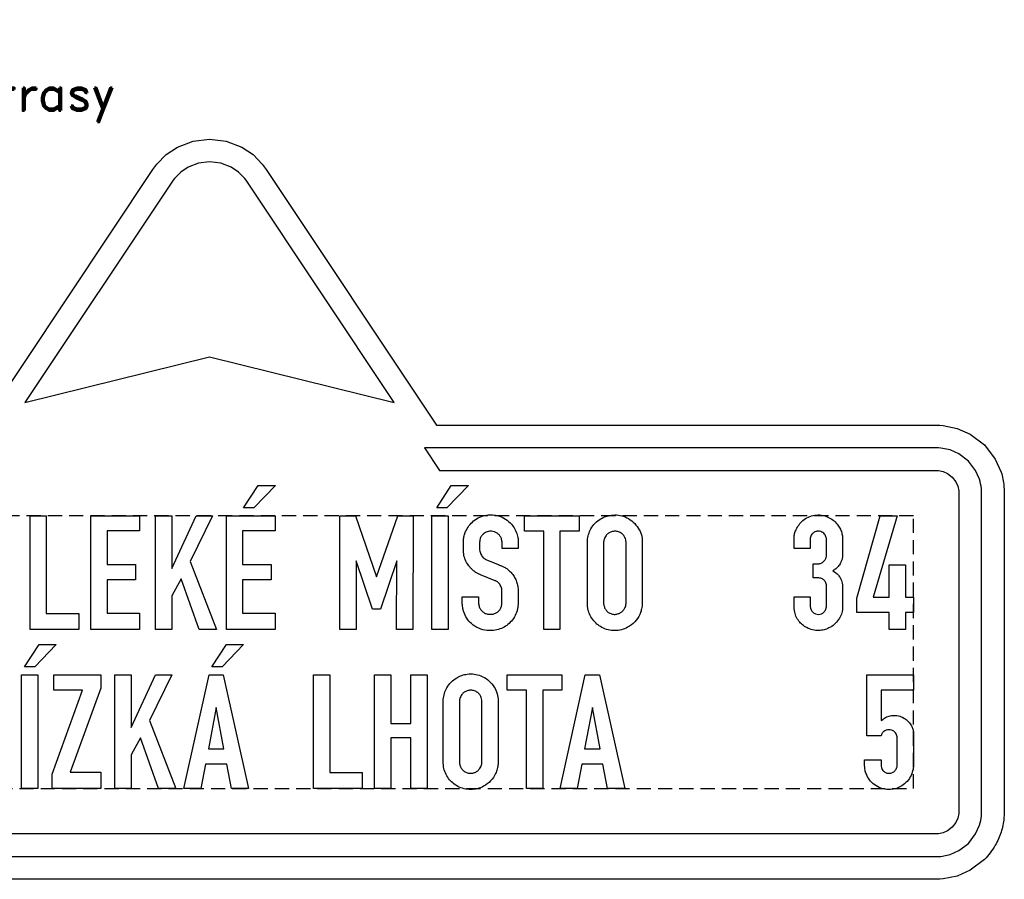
# Model space of a CAD drawing. Header units: millimetres. Extents: x 160 to 3480, y -161 to 860.
# Tile 12 of 12: x 2987 to 3421, y 481 to 860. Entities that reach past the tile are written whole.
import ezdxf

# ---------------------------------------------------------------- set-up
doc = ezdxf.new("R2010")
doc.units = ezdxf.units.MM
doc.header["$LTSCALE"] = 5
doc.linetypes.add('ČÁRKOVANÁX2', pattern=[1.5, 1, -0.5])
doc.layers.add('Kóty', color=2, linetype='Continuous')
doc.layers.add('Značka', color=7, linetype='Continuous')
doc.styles.get("Standard").update_dxf_attribs({"font": 'romand.shx', "height": 15})

msp = doc.modelspace()

# ---------------------------------------------------------------- linework, layer by layer
at = {"layer": 'Značka', "color": 3}
for points in [[(2970.7, 681.33), (3045.74, 793.89), (3046.6, 795.09), (3047.49, 796.26), (3051.62, 800.44), (3056.55, 803.7), (3063.39, 806.4), (3070.7, 807.25), (3078, 806.39), (3084.86, 803.7), (3089.81, 800.46), (3093.91, 796.26), (3094.8, 795.09), (3095.66, 793.89)], [(3152.02, 691.33), (3087.34, 788.34), (3086.77, 789.14), (3086.17, 789.92), (3083.42, 792.71), (3080.14, 794.88), (3075.57, 796.68), (3070.7, 797.25), (3065.83, 796.67), (3061.26, 794.88), (3057.96, 792.72), (3055.23, 789.92), (3054.63, 789.14), (3054.06, 788.34), (2989.39, 691.33), (3070.7, 711.33), (3152.02, 691.33)], [(3172.02, 661.33), (3390.7, 661.33), (3391.22, 661.31), (3391.75, 661.28), (3393.79, 660.86), (3395.7, 659.99), (3397.78, 658.42), (3399.36, 656.33), (3400.24, 654.42), (3400.65, 652.38), (3400.68, 651.85), (3400.7, 651.33), (3400.7, 511.33), (3400.68, 510.81), (3400.65, 510.29), (3400.23, 508.24), (3399.36, 506.33), (3397.79, 504.25), (3395.7, 502.67), (3393.79, 501.79), (3391.75, 501.39), (3391.22, 501.35), (3390.7, 501.33), (2920.7, 501.33)], [(3092.08, 654.73), (3099.67, 654.73), (3090.15, 644.91), (3085.69, 644.91), (3092.08, 654.73)], [(3177.1, 654.73), (3184.69, 654.73), (3175.18, 644.91), (3170.71, 644.91), (3177.1, 654.73)], [(2991.61, 591.33), (2991.61, 641.33), (2998.75, 641.33), (2998.75, 598.42), (3013.04, 598.42), (3013.04, 591.33), (2991.61, 591.33)], [(3018.46, 591.33), (3018.46, 641.33), (3039.85, 641.33), (3039.85, 634.71), (3025.56, 634.71), (3025.56, 619.94), (3038.08, 619.94), (3038.08, 613.25), (3025.56, 613.25), (3025.56, 598.46), (3039.85, 598.46), (3039.85, 591.33), (3018.46, 591.33)], [(3046.94, 591.34), (3046.94, 641.33), (3054.08, 641.33), (3054.08, 618.16), (3064.85, 641.33), (3072.04, 641.33), (3062.12, 621.25), (3073.74, 591.34), (3066.12, 591.34), (3058.1, 613.62), (3054.08, 606.11), (3054.08, 591.34), (3046.94, 591.34)], [(3078.11, 591.33), (3078.11, 641.33), (3099.51, 641.33), (3099.51, 634.71), (3085.21, 634.71), (3085.21, 619.94), (3097.74, 619.94), (3097.74, 613.25), (3085.21, 613.25), (3085.21, 598.46), (3099.51, 598.46), (3099.51, 591.33), (3078.11, 591.33)], [(3128.08, 591.33), (3128.08, 641.33), (3134.88, 641.33), (3144.19, 614.57), (3153.61, 641.33), (3160.28, 641.33), (3160.26, 591.33), (3153.07, 591.33), (3153.12, 621.63), (3145.96, 600.25), (3142.42, 600.25), (3135.27, 621.63), (3135.25, 591.33), (3128.08, 591.33)], [(3168.62, 591.33), (3168.62, 641.33), (3175.75, 641.33), (3175.75, 591.33), (3168.62, 591.33)], [(3217.86, 591.33), (3217.86, 634.66), (3209.35, 634.66), (3209.35, 641.33), (3233.5, 641.33), (3233.51, 634.66), (3225.01, 634.66), (3225.01, 591.33), (3217.86, 591.33)], [(3369.99, 591.33), (3369.99, 598.89), (3355.73, 598.89), (3355.73, 605.17), (3366.07, 641.34), (3373.52, 641.34), (3362.88, 605.62), (3369.99, 605.62), (3369.99, 619.88), (3377.16, 619.88), (3377.16, 605.62), (3380.7, 605.62), (3380.7, 598.89), (3377.16, 598.89), (3377.16, 591.33), (3369.99, 591.33)], [(2995.6, 584.73), (3003.19, 584.73), (2993.68, 574.91), (2989.21, 574.91), (2995.6, 584.73)], [(3078.1, 584.73), (3085.69, 584.73), (3076.18, 574.91), (3071.71, 574.91), (3078.1, 584.73)], [(2987.92, 521.33), (2987.92, 571.33), (2995.05, 571.33), (2995.05, 521.33), (2987.92, 521.33)], [(3001.3, 521.33), (3001.3, 527.65), (3014.67, 564.62), (3002.11, 564.62), (3002.11, 571.34), (3022.77, 571.34), (3022.77, 565.53), (3009.32, 528.51), (3022.77, 528.51), (3022.77, 521.33), (3001.3, 521.33)], [(3029.02, 521.34), (3029.02, 571.33), (3036.17, 571.33), (3036.17, 548.16), (3046.94, 571.33), (3054.13, 571.33), (3044.21, 551.25), (3055.83, 521.34), (3048.21, 521.34), (3040.19, 543.62), (3036.17, 536.11), (3036.17, 521.34), (3029.02, 521.34)], [(3059.37, 521.33), (3070.46, 571.34), (3076.72, 571.34), (3087.9, 521.33), (3080.3, 521.33), (3078.22, 532.04), (3068.92, 532.04), (3066.9, 521.33), (3059.37, 521.33)], [(3116.47, 521.33), (3116.47, 571.33), (3123.62, 571.33), (3123.62, 528.42), (3137.9, 528.42), (3137.9, 521.33), (3116.47, 521.33)], [(3143.32, 521.33), (3143.32, 571.33), (3150.45, 571.33), (3150.45, 549.89), (3159.39, 549.89), (3159.39, 571.33), (3166.49, 571.33), (3166.49, 521.33), (3159.39, 521.33), (3159.39, 543.62), (3150.45, 543.62), (3150.45, 521.33), (3143.32, 521.33)], [(3210.25, 521.33), (3210.25, 564.66), (3201.74, 564.66), (3201.74, 571.33), (3225.89, 571.33), (3225.9, 564.66), (3217.4, 564.66), (3217.4, 521.33), (3210.25, 521.33)], [(3225.07, 521.33), (3236.15, 571.34), (3242.42, 571.34), (3253.6, 521.33), (3245.99, 521.33), (3243.92, 532.04), (3234.61, 532.04), (3232.6, 521.33), (3225.07, 521.33)], [(3070.19, 538.75), (3077.02, 538.75), (3073.58, 557.01), (3070.19, 538.75)], [(3235.88, 538.75), (3242.72, 538.75), (3239.28, 557.01), (3235.88, 538.75)]]:
    msp.add_lwpolyline(points, dxfattribs=at)
for points in [[(3095.66, 793.89), (3170.7, 681.33), (3390.7, 681.33), (3392.27, 681.27), (3393.84, 681.17), (3399.97, 679.91), (3405.7, 677.31), (3411.94, 672.59), (3416.68, 666.33), (3419.32, 660.6, -0.061102), (3420.54, 654.47), (3420.64, 652.9), (3420.7, 651.33), (3420.7, 511.33), (3420.64, 509.76), (3420.54, 508.2, -0.055691), (3419.28, 502.06, -0.056136), (3416.68, 496.33, -0.069765), (3411.96, 490.09), (3405.7, 485.35), (3399.97, 482.72), (3393.84, 481.5), (3392.27, 481.39), (3390.7, 481.33), (2750.7, 481.33)], [(2750.7, 491.33), (3390.7, 491.33), (3391.75, 491.37), (3392.79, 491.44), (3396.88, 492.28), (3400.7, 494.01), (3404.86, 497.16), (3408.02, 501.33), (3409.78, 505.15, 0.061097), (3410.59, 509.24), (3410.66, 510.29), (3410.7, 511.33), (3410.7, 651.33), (3410.66, 652.38), (3410.59, 653.42, 0.055751), (3409.75, 657.51), (3408.02, 661.33), (3404.87, 665.49), (3400.7, 668.65), (3396.88, 670.41), (3392.79, 671.22), (3391.75, 671.29), (3390.7, 671.33), (3165.35, 671.33), (3172.02, 661.33)], [(3189.16, 605.67), (3189.16, 602.98), (3189.17, 602.85), (3189.18, 602.73, 0.067851), (3189.48, 601.28, 0.080257), (3190.2, 599.98, 0.070832), (3191.05, 599.08, 0.068491), (3192.1, 598.45, 0.072246), (3193.43, 598.07, 0.059799), (3194.83, 598.05, 0.062313), (3196.22, 598.33, 0.080579), (3197.46, 598.98, 0.082229), (3198.47, 599.98, 0.072898), (3199.13, 601.25, 0.024054), (3199.27, 601.69, 0.024221), (3199.37, 602.14, 0.007623), (3199.4, 602.33), (3199.43, 602.52), (3199.43, 608.37), (3199.43, 608.58, 0.012348), (3199.42, 608.79, 0.057483), (3199.26, 609.64, 0.041322), (3198.93, 610.45, 0.041838), (3198.48, 611.23, 0.055536), (3197.89, 611.91, 0.037089), (3197.44, 612.28, 0.031358), (3196.95, 612.58), (3196.74, 612.69), (3196.53, 612.79), (3190.01, 615.42), (3189.85, 615.48), (3189.7, 615.54, -0.037038), (3188.53, 616.11, -0.028664), (3187.45, 616.83, -0.04764), (3185.66, 618.41, -0.053368), (3184.22, 620.31, -0.061648), (3183.07, 622.75, -0.06252), (3182.54, 625.38), (3182.52, 625.59), (3182.5, 625.81), (3182.5, 630.08), (3182.51, 630.43, -0.008081), (3182.52, 630.78, -0.052137), (3182.82, 632.65, -0.041823), (3183.47, 634.45, -0.059291), (3184.94, 637, -0.064899), (3186.98, 639.11, -0.070471), (3189.65, 640.78, -0.069022), (3192.68, 641.66, -0.059183), (3195.34, 641.81, -0.059474), (3197.95, 641.33, -0.073676), (3201.04, 639.92, -0.072362), (3203.6, 637.69, -0.058705), (3205.18, 635.48, -0.059722), (3206.2, 632.98, -0.025342), (3206.46, 631.9, -0.025609), (3206.61, 630.8), (3206.63, 630.56), (3206.64, 630.31), (3206.64, 627.06), (3199.5, 627.06), (3199.5, 629.77), (3199.48, 629.91), (3199.47, 630.05, 0.02691), (3199.32, 630.91, 0.049635), (3199.05, 631.75, 0.084158), (3198.33, 632.88, 0.070645), (3197.29, 633.76, 0.066978), (3196.12, 634.35, 0.070692), (3194.84, 634.59, 0.096909), (3193.01, 634.37, 0.097783), (3191.38, 633.46, 0.080416), (3190.39, 632.41, 0.088303), (3189.82, 631.11, 0.027243), (3189.71, 630.62, 0.013976), (3189.64, 630.12), (3189.63, 629.97), (3189.61, 629.82), (3189.61, 626.6), (3189.62, 626.47), (3189.63, 626.34, 0.043543), (3189.81, 625.38, 0.048657), (3190.17, 624.45, 0.048467), (3190.63, 623.66, 0.049288), (3191.25, 622.96, 0.030202), (3191.64, 622.63, 0.034734), (3192.08, 622.34), (3192.23, 622.26), (3192.39, 622.18), (3197.81, 620.01), (3197.98, 619.93), (3198.15, 619.84, 0.007013), (3199.32, 619.34, -0.023458), (3200.47, 618.8, -0.046398), (3201.89, 617.89, -0.037065), (3203.15, 616.75, -0.042519), (3204.48, 615.16, -0.047675), (3205.5, 613.37, -0.047347), (3206.21, 611.38, -0.041094), (3206.56, 609.31), (3206.57, 609.14), (3206.59, 608.98), (3206.59, 602.63), (3206.57, 602.5), (3206.56, 602.36, -0.015262), (3206.39, 600.95, -0.02886), (3206.09, 599.57, -0.069938), (3204.95, 596.84, -0.066399), (3203.11, 594.5, -0.06007), (3201.01, 592.77, -0.058512), (3198.57, 591.59, -0.060324), (3195.79, 590.93, -0.058914), (3192.93, 590.93, -0.077482), (3189.25, 591.87, -0.082889), (3186.05, 593.92, -0.070876), (3183.97, 596.25, -0.072719), (3182.63, 599.05, -0.03491), (3182.23, 600.6, -0.0266), (3182.02, 602.17), (3182.01, 602.34), (3182, 602.5), (3182, 605.67), (3189.16, 605.67)], [(3237.06, 630.13), (3237.07, 630.34), (3237.09, 630.54, -0.051734), (3237.59, 633.18, -0.060084), (3238.66, 635.65, -0.071617), (3240.52, 638.15, -0.067952), (3242.99, 640.05, -0.054468), (3245.24, 641.11, -0.054189), (3247.67, 641.67, -0.065508), (3250.72, 641.68, -0.068222), (3253.67, 640.9, -0.076795), (3256.64, 639.18, -0.07048), (3259.01, 636.64, -0.068121), (3260.59, 633.82, -0.084703), (3261.24, 630.73), (3261.25, 630.52), (3261.26, 630.31), (3261.26, 602.55), (3261.24, 602.32), (3261.22, 602.1, -0.037772), (3260.84, 599.97, -0.046587), (3260.11, 597.92, -0.086549), (3257.94, 594.64, -0.087939), (3254.8, 592.29, -0.067435), (3252.08, 591.22, -0.062788), (3249.18, 590.88, -0.062166), (3246.23, 591.21, -0.066103), (3243.48, 592.26, -0.06031), (3241.27, 593.75, -0.055634), (3239.46, 595.73, -0.060016), (3238, 598.17, -0.070834), (3237.23, 600.88, -0.015177), (3237.14, 601.56, -0.007436), (3237.08, 602.24), (3237.07, 602.43), (3237.06, 602.61), (3237.06, 630.13)], [(3328.08, 605.65), (3335.22, 605.65), (3335.22, 601.71), (3335.24, 601.52), (3335.26, 601.32, 0.080667), (3335.63, 600.02, 0.101145), (3336.44, 598.94, 0.107957), (3337.59, 598.21, 0.103889), (3338.94, 598.01, 0.095664), (3340.17, 598.26, 0.096993), (3341.21, 598.95, 0.061127), (3341.71, 599.56, 0.054242), (3342.07, 600.26, 0.031712), (3342.23, 600.74, 0.028445), (3342.33, 601.23), (3342.34, 601.33), (3342.35, 601.42), (3342.35, 610.75), (3342.35, 610.89), (3342.34, 611.03, 0.083253), (3342.12, 611.87, 0.064298), (3341.67, 612.63, 0.051357), (3341.18, 613.17, 0.060593), (3340.6, 613.57, 0.057891), (3339.87, 613.87, 0.028568), (3339.08, 614.05), (3338.86, 614.09), (3338.64, 614.12), (3336.56, 614.12), (3336.56, 620.32), (3338.71, 620.32), (3338.9, 620.31, 0.015969), (3339.1, 620.31, 0.059825), (3339.7, 620.42, 0.045175), (3340.28, 620.65, 0.055538), (3340.99, 621.08, 0.068654), (3341.55, 621.66, 0.041533), (3341.84, 622.1, 0.024905), (3342.07, 622.58, 0.02553), (3342.23, 623, 0.048305), (3342.32, 623.44), (3342.33, 623.55), (3342.34, 623.67), (3342.34, 630.96), (3342.34, 631.16), (3342.33, 631.35, 0.067377), (3342.15, 632.2, 0.061949), (3341.76, 632.97, 0.067034), (3341.17, 633.7, 0.071156), (3340.4, 634.23, 0.081567), (3339.38, 634.58, 0.081701), (3338.3, 634.59, 0.101173), (3337.01, 634.15, 0.090883), (3335.96, 633.25, 0.072112), (3335.43, 632.44, 0.106475), (3335.21, 631.54), (3335.21, 631.4), (3335.21, 631.27), (3335.21, 627.04), (3328.08, 627.04), (3328.08, 631.42), (3328.08, 631.59), (3328.09, 631.76, -0.057589), (3328.36, 633.58, -0.046024), (3329.01, 635.32, -0.056879), (3330.29, 637.48, -0.060266), (3332.02, 639.28, -0.070656), (3334.44, 640.83, -0.07344), (3337.21, 641.64, -0.075936), (3340.18, 641.68, -0.074324), (3343.02, 640.85, -0.064154), (3345.26, 639.53, -0.06044), (3347.11, 637.7, -0.050654), (3348.3, 635.94, -0.056482), (3349.08, 633.97, -0.024316), (3349.29, 633.08, -0.021241), (3349.43, 632.18), (3349.45, 631.9), (3349.48, 631.62), (3349.48, 623.94), (3349.46, 623.69), (3349.44, 623.44, -0.04955), (3349.14, 622.02, -0.046667), (3348.57, 620.67, -0.06035), (3347.51, 619.07, -0.065409), (3346.1, 617.8, -0.014738), (3345.67, 617.5), (3345.22, 617.21), (3345.97, 616.71, -0.021538), (3346.7, 616.16, -0.054704), (3347.89, 614.93, -0.059775), (3348.77, 613.45, -0.044739), (3349.2, 612.28, -0.041914), (3349.43, 611.05), (3349.45, 610.83), (3349.47, 610.61), (3349.47, 601.15), (3349.47, 600.89), (3349.47, 600.63, -0.079425), (3348.95, 598.07, -0.0666), (3347.71, 595.73, -0.068493), (3345.83, 593.56, -0.069576), (3343.45, 592.01, -0.056299), (3341.31, 591.21, -0.056437), (3339.05, 590.9, -0.067279), (3336.29, 591.16, -0.068349), (3333.72, 592.14, -0.057406), (3331.83, 593.4, -0.055528), (3330.27, 595.05, -0.063144), (3328.95, 597.23, -0.072905), (3328.27, 599.66), (3328.18, 600.36), (3328.11, 601.06), (3328.1, 601.19), (3328.08, 601.32), (3328.08, 605.65)], [(3244.21, 629.75), (3244.21, 602.99), (3244.23, 602.81), (3244.24, 602.64, 0.058201), (3244.55, 601.25, 0.07702), (3245.21, 600, 0.089889), (3246.3, 598.89, 0.08607), (3247.71, 598.22, 0.085503), (3249.25, 598, 0.083512), (3250.78, 598.31, 0.074185), (3252.03, 598.95, 0.073645), (3253.02, 599.93, 0.055059), (3253.59, 600.81, 0.05284), (3253.95, 601.79, 0.024251), (3254.04, 602.23, 0.028314), (3254.09, 602.67), (3254.1, 602.84), (3254.1, 603), (3254.1, 629.82), (3254.09, 630), (3254.07, 630.19, 0.056547), (3253.82, 631.33, 0.065572), (3253.3, 632.38, 0.089007), (3252.24, 633.54, 0.083817), (3250.85, 634.29, 0.086281), (3249.25, 634.6, 0.086494), (3247.63, 634.35, 0.077553), (3246.33, 633.73, 0.081728), (3245.28, 632.74, 0.055646), (3244.75, 631.89, 0.04717), (3244.4, 630.95, 0.022194), (3244.3, 630.5, 0.025862), (3244.23, 630.05), (3244.22, 629.9), (3244.21, 629.75)], [(3173.58, 560.13), (3173.6, 560.34), (3173.61, 560.54, -0.051728), (3174.11, 563.18, -0.060085), (3175.19, 565.65, -0.071632), (3177.04, 568.15, -0.06796), (3179.51, 570.05, -0.054464), (3181.77, 571.11, -0.054171), (3184.2, 571.67, -0.065518), (3187.25, 571.68, -0.068217), (3190.2, 570.9, -0.076784), (3193.17, 569.18, -0.070462), (3195.54, 566.64, -0.068128), (3197.11, 563.82, -0.084707), (3197.76, 560.73), (3197.78, 560.52), (3197.78, 560.31), (3197.78, 532.55), (3197.76, 532.32), (3197.74, 532.1, -0.037758), (3197.37, 529.97, -0.046574), (3196.63, 527.92, -0.086542), (3194.47, 524.64, -0.087943), (3191.32, 522.29, -0.067424), (3188.6, 521.22, -0.062788), (3185.7, 520.88, -0.062166), (3182.76, 521.21, -0.066103), (3180, 522.26, -0.060304), (3177.8, 523.75, -0.055634), (3175.98, 525.73, -0.060043), (3174.53, 528.17, -0.070814), (3173.75, 530.88, -0.015089), (3173.67, 531.56, -0.007391), (3173.61, 532.24), (3173.59, 532.43), (3173.58, 532.61), (3173.58, 560.13)], [(3366.4, 533.89), (3366.4, 531.37), (3366.42, 531.24), (3366.44, 531.12, 0.060978), (3366.72, 530.13, 0.077589), (3367.26, 529.26, 0.110126), (3368.35, 528.38, 0.106062), (3369.72, 528.02, 0.104786), (3371.13, 528.19, 0.113293), (3372.32, 528.91, 0.063117), (3372.84, 529.52, 0.037999), (3373.24, 530.25), (3373.43, 530.69, 0.062795), (3373.53, 531.16), (3373.54, 531.28), (3373.54, 531.4), (3373.54, 543.71), (3373.53, 543.88), (3373.52, 544.05, 0.078237), (3373.28, 545.01, 0.077125), (3372.76, 545.87, 0.080287), (3371.98, 546.59, 0.074433), (3371.03, 547.04, 0.084317), (3369.86, 547.22, 0.089035), (3368.68, 547, 0.105003), (3367.42, 546.24, 0.127241), (3366.65, 545.06), (3366.56, 544.79), (3366.49, 544.52), (3360.09, 544.52), (3360.09, 571.33), (3380.7, 571.33), (3380.7, 564.6), (3366.41, 564.6), (3366.41, 551.21), (3367.13, 551.77, -0.02187), (3367.89, 552.29, -0.068899), (3369.93, 553.18, -0.071278), (3372.15, 553.49, -0.081425), (3374.69, 553.13, -0.080111), (3376.98, 552, -0.065104), (3378.56, 550.63, -0.059278), (3379.76, 548.9, -0.049011), (3380.39, 547.47, -0.065885), (3380.68, 545.95), (3380.69, 545.72), (3380.7, 545.5), (3380.7, 531.21), (3380.68, 531.02), (3380.67, 530.82, -0.038883), (3380.32, 528.92, -0.047724), (3379.65, 527.09, -0.079181), (3377.95, 524.47, -0.076902), (3375.51, 522.49, -0.064715), (3373.18, 521.39, -0.063781), (3370.64, 520.93, -0.082402), (3367.2, 521.23, -0.086141), (3364.05, 522.64, -0.076479), (3361.76, 524.6, -0.071412), (3360.14, 527.15, -0.049842), (3359.47, 528.99, -0.060161), (3359.21, 530.91), (3359.2, 531.1), (3359.2, 531.3), (3359.2, 533.89), (3366.4, 533.89)], [(3180.74, 559.75), (3180.74, 532.99), (3180.75, 532.81), (3180.77, 532.64, 0.058222), (3181.08, 531.25, 0.077002), (3181.74, 530, 0.089876), (3182.83, 528.89, 0.086067), (3184.23, 528.22, 0.085508), (3185.78, 528, 0.083512), (3187.31, 528.31, 0.074208), (3188.55, 528.95, 0.073659), (3189.55, 529.93, 0.05501), (3190.11, 530.81, 0.05284), (3190.47, 531.79, 0.024317), (3190.57, 532.23, 0.028246), (3190.62, 532.67), (3190.63, 532.84), (3190.63, 533), (3190.63, 559.82), (3190.61, 560), (3190.6, 560.19, 0.056558), (3190.34, 561.33, 0.065572), (3189.82, 562.38, 0.089036), (3188.77, 563.54, 0.083836), (3187.38, 564.29, 0.08627), (3185.77, 564.6, 0.086475), (3184.16, 564.35, 0.077599), (3182.85, 563.73, 0.081777), (3181.81, 562.74, 0.055712), (3181.28, 561.89, 0.047231), (3180.93, 560.95, 0.02211), (3180.82, 560.5, 0.025892), (3180.76, 560.05), (3180.75, 559.9), (3180.74, 559.75)]]:
    msp.add_lwpolyline(points, format="xyb", dxfattribs=at)
at = {"layer": 'Značka', "color": 6, "linetype": 'ČÁRKOVANÁX2', "ltscale": 1.25}
msp.add_lwpolyline([(2930.7, 521.33), (3380.7, 521.33), (3380.7, 641.33), (2930.7, 641.33), (2930.7, 521.33)], dxfattribs=at)

# ---------------------------------------------------------------- texts
at = {"layer": 'Kóty', "insert": (2926.81, 859.85), "char_height": 15, "attachment_point": 1}
msp.add_mtext_dynamic_manual_height_columns('Logo\\Pcyklotrasy', width=144.3873, gutter_width=100, heights=[0], dxfattribs=at)

doc.saveas('drawing.dxf')
